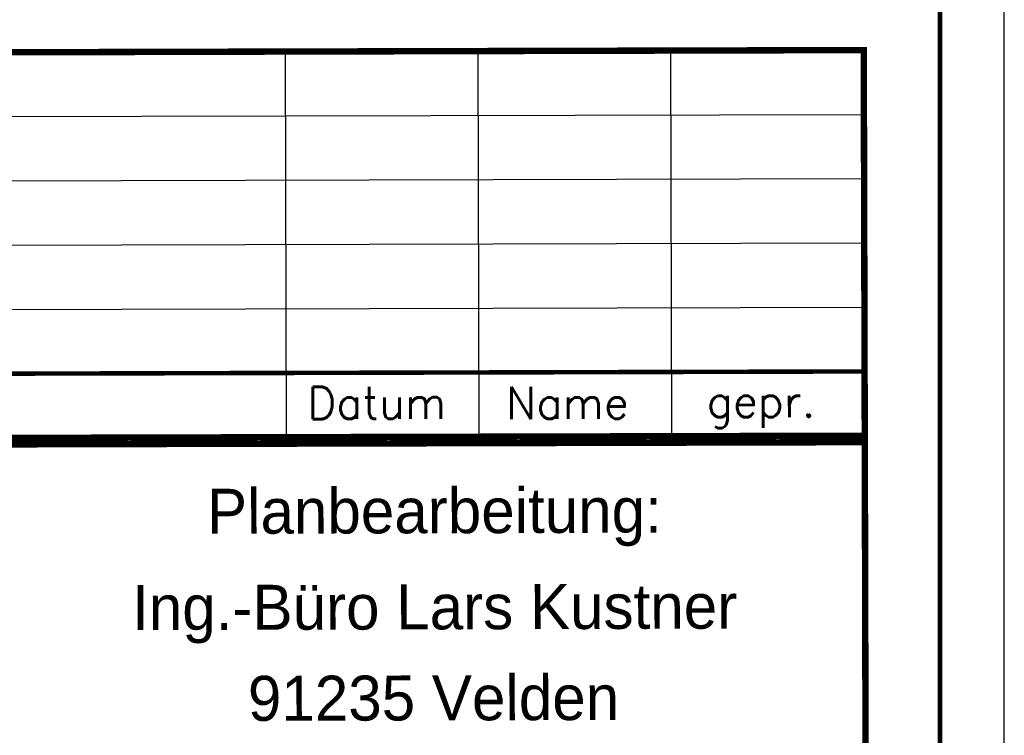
# Model space of a CAD drawing. Extents: x 0 to 1135, y 0 to 420.
# Tile 51 of 79: x 1058 to 1135, y 58 to 114. Entities that reach past the tile are written whole.
import ezdxf
from ezdxf.enums import TextEntityAlignment as Align

# ---------------------------------------------------------------- set-up
doc = ezdxf.new("R2010")
doc.units = 0
doc.header["$LTSCALE"] = 2
doc.header["$MEASUREMENT"] = 0
doc.linetypes.add('AUSGEZOGEN', pattern=[0])
doc.layers.add('LEGENDE', color=7, linetype='AUSGEZOGEN')
doc.layers.add('RAHMEN', color=250, linetype='AUSGEZOGEN')
doc.styles.add('ROMANS', font='romans.shx', dxfattribs={"width": 0.8})
doc.styles.add('UNIR-H', font='unir_h.shx', dxfattribs={"width": 0.8})
doc.styles.add('UNIR-O', font='unir_o.shx')

msp = doc.modelspace()

# ---------------------------------------------------------------- linework, layer by layer
at = {"layer": 'LEGENDE'}
for p, q in [((1079.141, 81.445), (1079.064, 111.445)), ((1094.141, 81.484), (1094.064, 111.484)), ((1109.141, 81.522), (1109.064, 111.522)), ((959.078, 106.137), (1124.077, 106.561)), ((959.09, 101.137), (1124.09, 101.561)), ((959.103, 96.137), (1124.103, 96.561)), ((959.116, 91.137), (1124.116, 91.561))]:
    msp.add_line(p, q, dxfattribs=at)
for points, const_width in [([(1124.142, 81.311), (1124.063, 111.811)], 0.5), ([(1124.064, 111.561), (959.065, 111.137)], 0.5), ([(959.129, 86.137), (1124.128, 86.561)], 0.35), ([(1124.392, 81.061), (958.893, 80.636)], 0.5), ([(959.142, 81.137), (1124.141, 81.561)], 0.5), ([(1124.323, 10.811), (1124.142, 81.311)], 0.5)]:
    msp.add_lwpolyline(points, dxfattribs=dict(at, const_width=const_width))
at = {"layer": 'RAHMEN'}
msp.add_line((1135, 0), (1135, 420), dxfattribs=at)
at = {"layer": 'RAHMEN', "const_width": 0.35}
msp.add_lwpolyline([(25, 5), (1130, 5), (1130, 415), (25, 415), (25, 5)], dxfattribs=at)

# ---------------------------------------------------------------- texts
at = {"layer": 'LEGENDE', "style": 'ROMANS'}
for s, p in [('Datum', (1080.77, 82.858)), ('Name', (1096.238, 82.855)), ('gepr.', (1111.847, 82.991))]:
    msp.add_text(s, height=2.5, rotation=0.14716, dxfattribs=at).set_placement(p)
at = {"layer": 'LEGENDE'}
for s, style, p in [('Planbearbeitung:', 'UNIR-H', (1090.661, 73.975)), ('Ing.-Büro Lars Kustner', 'UNIR-O', (1090.68, 66.497)), ('91235 Velden', 'UNIR-O', (1090.593, 59.415))]:
    msp.add_text(s, height=3.5, rotation=0.14716, dxfattribs=dict(at, style=style)).set_placement(p, align=Align.CENTER)

doc.saveas('drawing.dxf')
